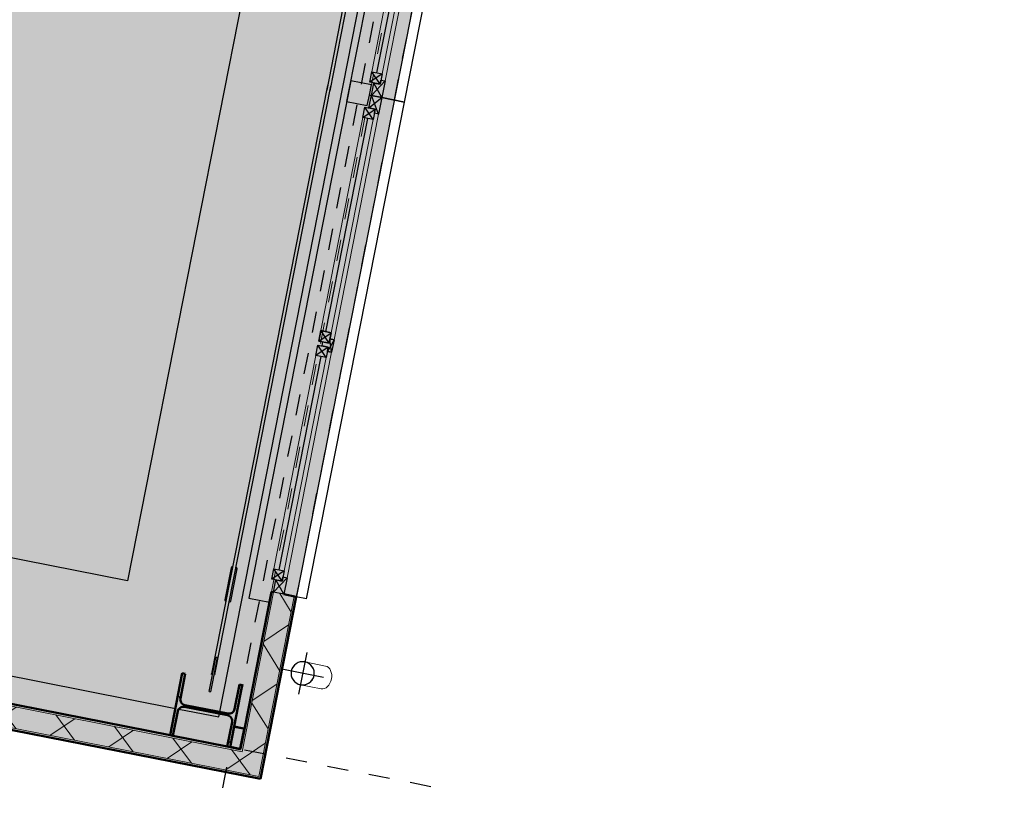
# Model space of a CAD drawing. Header units: centimetres. Extents: x 6595800.1 to 6595847.5, y 5799379.1 to 5799450.9.
# Tile 3 of 5: x 6595832.8 to 6595837.4, y 5799385.1 to 5799388.8. Entities that reach past the tile are written whole.
import ezdxf

# ---------------------------------------------------------------- set-up
doc = ezdxf.new("R2010")
doc.units = ezdxf.units.CM
doc.linetypes.add('Linia osi', pattern=[14, 6, -3, 2, -3])
doc.linetypes.add('Ponad', pattern=[4, 2, -2])
for name, color, linetype, lineweight in [('A-GENM', 13, 'Continuous', 25), ('A-GLAZ', 151, 'Continuous', 25), ('A-GLAZ-SILL', 1, 'Continuous', 25), ('A-WALL', 113, 'Continuous', 25), ('A-WALL-PATT', 111, 'Continuous', 50), ('AR - Proj obiekty', 7, 'Continuous', 25), ('S-BEAM', 12, 'Continuous', 25), ('S-COLS', 52, 'Continuous', 25), ('S-GRID', 1, 'Continuous', 20)]:
    doc.layers.add(name, color=color, linetype=linetype, lineweight=lineweight)
doc.layers.add('AR - Półcień', color=40, linetype='Continuous', transparency=0.7)
doc.layers.add('AR- OPISY', color=4, linetype='Continuous')
pattern_1 = [(45, (-5275.242982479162, 8911.764920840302), (-141.4213562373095, 141.4213562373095), []), (135, (-5275.242982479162, 8911.764920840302), (-141.4213562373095, -141.4213562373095), [])]

# ---------------------------------------------------------------- blocks, each defined once
blk = doc.blocks.new('hala - roz')
at = {"layer": 'AR - Półcień'}
h = blk.add_hatch(color=256, dxfattribs=at)
h.dxf.hatch_style = 1
h.paths.add_polyline_path([(-19.33387874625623, 2.995757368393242), (-0.869802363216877, -0.643936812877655), (-2.384401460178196, -15.49897802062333), (3.305047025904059, -16.07600459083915), (-3.864055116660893, -52.4446781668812), (-19.75692199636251, -49.31182852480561), (-17.43610676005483, -37.53839161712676), (-26.95424120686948, -35.66214837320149)])
at = {"layer": 'AR - Proj obiekty', "const_width": 0.8}
blk.add_lwpolyline([(-19.64896613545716, 3.465565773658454), (-0.4349011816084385, -0.3219684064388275), (-1.945869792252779, -15.14140215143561), (3.782453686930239, -15.72237144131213), (-3.548967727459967, -52.91448657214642), (-20.22673040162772, -49.62691591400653), (-17.90591516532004, -37.85347900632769), (-27.4240496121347, -35.97723576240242)], close=True, dxfattribs=at)
at = {"layer": 'AR - Proj obiekty'}
for points in [[(-19.96405352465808, 3.935374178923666), (0, 0), (-1.507338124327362, -14.7838262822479), (4.259860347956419, -15.36873829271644), (-3.233880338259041, -53.38429497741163), (-20.69653880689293, -49.94200330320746), (-18.37572357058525, -38.16856639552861), (-27.89385801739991, -36.29232315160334)], [(-19.33387874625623, 2.995757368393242), (-0.869802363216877, -0.643936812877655), (-2.384401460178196, -15.49897802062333), (3.305047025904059, -16.07600459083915), (-3.864055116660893, -52.4446781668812), (-19.75692199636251, -49.31182852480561), (-17.43610676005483, -37.53839161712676), (-26.95424120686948, -35.66214837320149)]]:
    blk.add_lwpolyline(points, close=True, dxfattribs=at)
blk = doc.blocks.new('1-2 - 240x150-V3-Parter Kopia 1')
at = {"layer": 'A-GLAZ', "linetype": 'Ponad', "lineweight": 20}
for p, q in [((-1200.000000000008, 60.00000000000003), (1199.999999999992, 60.00000000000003)), ((-1200.000000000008, -59.99999999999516), (1199.999999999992, -59.99999999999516))]:
    blk.add_line(p, q, dxfattribs=at)
at = {"layer": 'A-GLAZ'}
for p, q in [((-1200.000000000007, -9.73497549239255e-10), (-1139.999999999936, 49.99999999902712)), ((-1200.000000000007, 49.99999999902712), (-1120.000000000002, -9.734890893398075e-10)), ((-1200.000000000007, -9.73497549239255e-10), (-1200.000000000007, 49.99999999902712)), ((-1200.000000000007, 49.99999999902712), (-1139.999999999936, 49.99999999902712)), ((-1199.999999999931, 49.99999999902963), (-1139.999999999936, 49.99999999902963)), ((-1199.99999999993, -9.608415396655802e-10), (-1199.999999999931, 49.99999999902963)), ((-1089.999999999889, 19.9999999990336), (-1139.999999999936, 69.99999999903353)), ((-1139.999999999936, 19.9999999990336), (-1089.999999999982, 69.99999999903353)), ((-1139.999999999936, 19.9999999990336), (-1139.999999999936, 69.99999999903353)), ((-1139.999999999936, 69.99999999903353), (-1089.999999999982, 69.99999999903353)), ((-1139.999999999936, 19.99999999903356), (-1139.999999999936, 69.99999999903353)), ((-1139.999999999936, 69.99999999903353), (-1089.999999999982, 69.99999999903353)), ((-1139.999999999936, 49.99999999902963), (-1139.999999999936, 19.99999999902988)), ((-1089.999999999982, 69.99999999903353), (-1089.999999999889, 19.9999999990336)), ((-1089.999999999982, 69.99999999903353), (-1089.999999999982, 19.99999999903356)), ((-10.00000000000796, 19.99999999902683), (-60.00000000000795, 69.99999999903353)), ((-60.00000000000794, 19.99999999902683), (-10.00000000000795, 69.99999999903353)), ((-60.00000000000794, 19.99999999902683), (-60.00000000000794, 69.99999999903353)), ((-60.00000000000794, 69.99999999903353), (-10.00000000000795, 69.99999999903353)), ((-60.00000000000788, 19.99999999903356), (-60.00000000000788, 69.99999999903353)), ((-60.00000000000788, 69.99999999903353), (-10.00000000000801, 69.99999999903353)), ((-10.00000000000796, 69.99999999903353), (-10.00000000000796, 19.99999999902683)), ((-10.00000000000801, 69.99999999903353), (-10.00000000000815, 19.99999999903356)), ((-10.00000000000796, 49.99999999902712), (9.99999999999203, 49.99999999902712)), ((-10.00000000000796, 49.99999999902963), (9.99999999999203, 49.99999999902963)), ((-10.00000000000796, 19.99999999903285), (-10.00000000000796, 49.99999999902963)), ((9.99999999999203, 19.99999999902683), (59.99999999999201, 69.99999999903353)), ((9.99999999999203, 69.99999999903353), (59.99999999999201, 19.99999999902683)), ((59.99999999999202, 69.99999999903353), (9.999999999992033, 69.99999999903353)), ((9.99999999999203, 69.99999999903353), (9.99999999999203, 19.99999999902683)), ((9.999999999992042, 19.99999999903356), (9.999999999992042, 69.99999999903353)), ((9.999999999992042, 69.99999999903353), (59.99999999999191, 69.99999999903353)), ((9.99999999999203, 49.99999999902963), (9.999999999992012, 19.99999999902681)), ((59.99999999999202, 19.99999999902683), (59.99999999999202, 69.99999999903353)), ((59.99999999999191, 69.99999999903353), (59.99999999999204, 19.99999999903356)), ((1090.000000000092, 19.9999999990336), (1140.000000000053, 69.99999999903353)), ((1090.000000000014, 69.99999999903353), (1140.000000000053, 19.9999999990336)), ((1090.000000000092, 19.9999999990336), (1090.000000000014, 69.99999999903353)), ((1090.000000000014, 69.99999999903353), (1140.000000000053, 69.99999999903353)), ((1090.000000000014, 19.99999999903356), (1090.000000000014, 69.99999999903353)), ((1090.000000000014, 69.99999999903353), (1140.000000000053, 69.99999999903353)), ((1119.999999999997, -9.73497549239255e-10), (1199.999999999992, 49.99999999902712)), ((1140.000000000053, 69.99999999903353), (1140.000000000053, 19.9999999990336)), ((1140.000000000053, 69.99999999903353), (1140.000000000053, 19.99999999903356)), ((1140.000000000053, 49.99999999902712), (1199.999999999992, -9.735060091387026e-10)), ((1140.000000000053, 49.99999999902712), (1199.999999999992, 49.99999999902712)), ((1139.999999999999, 49.99999999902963), (1199.999999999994, 49.99999999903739)), ((1139.999999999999, 19.99999999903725), (1139.999999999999, 49.99999999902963)), ((1199.999999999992, 49.99999999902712), (1199.999999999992, -9.73497549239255e-10)), ((1199.999999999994, 49.99999999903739), (1199.999999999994, -9.608415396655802e-10)), ((-1089.999999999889, 19.9999999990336), (-1139.999999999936, 19.9999999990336)), ((-1089.999999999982, 19.99999999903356), (-1139.999999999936, 19.99999999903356)), ((-1139.999999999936, 19.99999999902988), (-1119.999999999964, 19.99999999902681)), ((-1120.000000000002, 19.9999999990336), (-1120.000000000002, -9.73497549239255e-10)), ((-1119.999999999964, 19.99999999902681), (-1119.999999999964, -9.683539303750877e-10)), ((-1089.999999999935, 44.99999999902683), (-60.00000000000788, 44.99999999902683)), ((-10.00000000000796, 19.99999999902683), (-60.00000000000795, 19.99999999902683)), ((-10.00000000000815, 19.99999999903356), (-60.00000000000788, 19.99999999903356)), ((29.99999999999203, -9.608415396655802e-10), (-30.00000000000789, 19.99999999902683)), ((-30.00000000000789, -9.608415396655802e-10), (29.99999999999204, 19.99999999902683)), ((-30.00000000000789, 19.99999999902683), (-30.00000000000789, -9.608415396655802e-10)), ((-30.00000000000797, 19.99999999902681), (-10.00000000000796, 19.99999999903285)), ((-30.00000000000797, -9.608415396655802e-10), (-30.00000000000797, 19.99999999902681)), ((9.99999999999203, 19.99999999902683), (59.99999999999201, 19.99999999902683)), ((59.99999999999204, 19.99999999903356), (9.999999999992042, 19.99999999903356)), ((9.999999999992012, 19.99999999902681), (29.99999999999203, 19.99999999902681)), ((29.99999999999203, -9.608415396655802e-10), (29.99999999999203, 19.99999999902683)), ((29.99999999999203, 19.99999999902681), (29.99999999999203, -9.608415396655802e-10)), ((59.99999999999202, 44.9999999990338), (1090.000000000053, 44.9999999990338)), ((1140.000000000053, 19.9999999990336), (1090.000000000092, 19.9999999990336)), ((1140.000000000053, 19.99999999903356), (1090.000000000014, 19.99999999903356)), ((1119.999999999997, -9.73497549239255e-10), (1119.999999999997, 19.9999999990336)), ((1120.000000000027, -9.611122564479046e-10), (1120.000000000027, 19.99999999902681)), ((1120.000000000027, 19.99999999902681), (1139.999999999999, 19.99999999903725)), ((-1120.000000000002, -9.73497549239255e-10), (-1200.000000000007, -9.73497549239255e-10)), ((-1119.999999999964, -9.683539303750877e-10), (-1199.99999999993, -9.608415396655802e-10)), ((29.99999999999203, -9.608415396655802e-10), (-30.00000000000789, -9.608415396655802e-10)), ((29.99999999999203, -9.608415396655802e-10), (-30.00000000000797, -9.608415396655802e-10)), ((1199.999999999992, -9.73497549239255e-10), (1119.999999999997, -9.73497549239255e-10)), ((1199.999999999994, -9.608415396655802e-10), (1120.000000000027, -9.611122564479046e-10))]:
    blk.add_line(p, q, dxfattribs=at)
at = {"layer": 'A-GLAZ', "lineweight": 20}
for p, q in [((-60.00000000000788, 69.99999999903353), (-1089.999999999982, 69.99999999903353)), ((1090.000000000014, 69.99999999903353), (59.99999999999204, 69.99999999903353)), ((-1089.999999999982, 19.99999999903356), (-60.00000000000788, 19.99999999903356)), ((59.99999999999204, 19.99999999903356), (1090.000000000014, 19.99999999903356)), ((-1119.999999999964, -9.683539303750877e-10), (-30.00000000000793, -9.608415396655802e-10)), ((29.9999999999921, -9.608415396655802e-10), (1120.000000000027, -9.611122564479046e-10))]:
    blk.add_line(p, q, dxfattribs=at)
at = {"layer": 'A-GLAZ-SILL'}
for p, q in [((1249.999999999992, 159.9999999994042), (-1250.000000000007, 159.9999999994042)), ((-1250.000000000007, 159.9999999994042), (-1250.000000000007, 60)), ((1249.999999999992, 60), (1249.999999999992, 159.9999999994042)), ((1199.999999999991, 49.99999999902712), (1199.999999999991, 60)), ((1199.999999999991, 60), (1249.999999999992, 60)), ((1199.999999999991, -9.680079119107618e-10), (1199.999999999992, -110.0000000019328)), ((-1200.000000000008, -110.0000000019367), (-1200.000000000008, -59.99999999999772)), ((-1200.000000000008, -110.0000000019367), (1199.999999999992, -110.0000000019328))]:
    blk.add_line(p, q, dxfattribs=at)
blk = doc.blocks.new('1-2 - 240x150-1959859-Parter Kopia 1')
at = {"layer": 'A-GLAZ', "linetype": 'Ponad', "lineweight": 20}
for p, q in [((-1200.000000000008, 60.00000000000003), (1199.999999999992, 60.00000000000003)), ((-1200.000000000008, -59.99999999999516), (1199.999999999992, -59.99999999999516))]:
    blk.add_line(p, q, dxfattribs=at)
at = {"layer": 'A-GLAZ'}
for p, q in [((-1200.000000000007, -9.73497549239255e-10), (-1139.999999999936, 49.99999999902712)), ((-1200.000000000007, 49.99999999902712), (-1120.000000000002, -9.734890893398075e-10)), ((-1200.000000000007, -9.73497549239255e-10), (-1200.000000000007, 49.99999999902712)), ((-1200.000000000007, 49.99999999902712), (-1139.999999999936, 49.99999999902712)), ((-1199.999999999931, 49.99999999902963), (-1139.999999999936, 49.99999999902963)), ((-1199.99999999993, -9.608415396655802e-10), (-1199.999999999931, 49.99999999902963)), ((-1089.999999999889, 19.9999999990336), (-1139.999999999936, 69.99999999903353)), ((-1139.999999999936, 19.9999999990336), (-1089.999999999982, 69.99999999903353)), ((-1139.999999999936, 19.9999999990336), (-1139.999999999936, 69.99999999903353)), ((-1139.999999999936, 69.99999999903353), (-1089.999999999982, 69.99999999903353)), ((-1139.999999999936, 19.99999999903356), (-1139.999999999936, 69.99999999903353)), ((-1139.999999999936, 69.99999999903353), (-1089.999999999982, 69.99999999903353)), ((-1139.999999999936, 49.99999999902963), (-1139.999999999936, 19.99999999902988)), ((-1089.999999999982, 69.99999999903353), (-1089.999999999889, 19.9999999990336)), ((-1089.999999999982, 69.99999999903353), (-1089.999999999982, 19.99999999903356)), ((-10.00000000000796, 19.99999999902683), (-60.00000000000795, 69.99999999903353)), ((-60.00000000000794, 19.99999999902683), (-10.00000000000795, 69.99999999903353)), ((-60.00000000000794, 19.99999999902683), (-60.00000000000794, 69.99999999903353)), ((-60.00000000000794, 69.99999999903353), (-10.00000000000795, 69.99999999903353)), ((-60.00000000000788, 19.99999999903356), (-60.00000000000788, 69.99999999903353)), ((-60.00000000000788, 69.99999999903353), (-10.00000000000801, 69.99999999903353)), ((-10.00000000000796, 69.99999999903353), (-10.00000000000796, 19.99999999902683)), ((-10.00000000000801, 69.99999999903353), (-10.00000000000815, 19.99999999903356)), ((-10.00000000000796, 49.99999999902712), (9.99999999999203, 49.99999999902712)), ((-10.00000000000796, 49.99999999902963), (9.99999999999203, 49.99999999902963)), ((-10.00000000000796, 19.99999999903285), (-10.00000000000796, 49.99999999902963)), ((9.99999999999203, 19.99999999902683), (59.99999999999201, 69.99999999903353)), ((9.99999999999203, 69.99999999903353), (59.99999999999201, 19.99999999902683)), ((59.99999999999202, 69.99999999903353), (9.999999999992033, 69.99999999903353)), ((9.99999999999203, 69.99999999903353), (9.99999999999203, 19.99999999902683)), ((9.999999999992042, 19.99999999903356), (9.999999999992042, 69.99999999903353)), ((9.999999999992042, 69.99999999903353), (59.99999999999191, 69.99999999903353)), ((9.99999999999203, 49.99999999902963), (9.999999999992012, 19.99999999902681)), ((59.99999999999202, 19.99999999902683), (59.99999999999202, 69.99999999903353)), ((59.99999999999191, 69.99999999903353), (59.99999999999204, 19.99999999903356)), ((1090.000000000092, 19.9999999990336), (1140.000000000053, 69.99999999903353)), ((1090.000000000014, 69.99999999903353), (1140.000000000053, 19.9999999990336)), ((1090.000000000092, 19.9999999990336), (1090.000000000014, 69.99999999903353)), ((1090.000000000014, 69.99999999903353), (1140.000000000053, 69.99999999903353)), ((1090.000000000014, 19.99999999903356), (1090.000000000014, 69.99999999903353)), ((1090.000000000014, 69.99999999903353), (1140.000000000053, 69.99999999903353)), ((1119.999999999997, -9.73497549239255e-10), (1199.999999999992, 49.99999999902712)), ((1140.000000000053, 69.99999999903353), (1140.000000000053, 19.9999999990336)), ((1140.000000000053, 69.99999999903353), (1140.000000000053, 19.99999999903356)), ((1140.000000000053, 49.99999999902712), (1199.999999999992, -9.735060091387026e-10)), ((1140.000000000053, 49.99999999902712), (1199.999999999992, 49.99999999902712)), ((1139.999999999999, 49.99999999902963), (1199.999999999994, 49.99999999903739)), ((1139.999999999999, 19.99999999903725), (1139.999999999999, 49.99999999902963)), ((1199.999999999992, 49.99999999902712), (1199.999999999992, -9.73497549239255e-10)), ((1199.999999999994, 49.99999999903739), (1199.999999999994, -9.608415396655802e-10)), ((-1089.999999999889, 19.9999999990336), (-1139.999999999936, 19.9999999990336)), ((-1089.999999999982, 19.99999999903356), (-1139.999999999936, 19.99999999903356)), ((-1139.999999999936, 19.99999999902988), (-1119.999999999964, 19.99999999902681)), ((-1120.000000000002, 19.9999999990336), (-1120.000000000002, -9.73497549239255e-10)), ((-1119.999999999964, 19.99999999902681), (-1119.999999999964, -9.683539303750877e-10)), ((-1089.999999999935, 44.99999999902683), (-60.00000000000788, 44.99999999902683)), ((-10.00000000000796, 19.99999999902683), (-60.00000000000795, 19.99999999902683)), ((-10.00000000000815, 19.99999999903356), (-60.00000000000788, 19.99999999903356)), ((29.99999999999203, -9.608415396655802e-10), (-30.00000000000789, 19.99999999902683)), ((-30.00000000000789, -9.608415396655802e-10), (29.99999999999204, 19.99999999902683)), ((-30.00000000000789, 19.99999999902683), (-30.00000000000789, -9.608415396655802e-10)), ((-30.00000000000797, 19.99999999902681), (-10.00000000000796, 19.99999999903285)), ((-30.00000000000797, -9.608415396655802e-10), (-30.00000000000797, 19.99999999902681)), ((9.99999999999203, 19.99999999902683), (59.99999999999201, 19.99999999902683)), ((59.99999999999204, 19.99999999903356), (9.999999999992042, 19.99999999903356)), ((9.999999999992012, 19.99999999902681), (29.99999999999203, 19.99999999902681)), ((29.99999999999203, -9.608415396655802e-10), (29.99999999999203, 19.99999999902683)), ((29.99999999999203, 19.99999999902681), (29.99999999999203, -9.608415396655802e-10)), ((59.99999999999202, 44.9999999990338), (1090.000000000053, 44.9999999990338)), ((1140.000000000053, 19.9999999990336), (1090.000000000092, 19.9999999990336)), ((1140.000000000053, 19.99999999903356), (1090.000000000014, 19.99999999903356)), ((1119.999999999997, -9.73497549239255e-10), (1119.999999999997, 19.9999999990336)), ((1120.000000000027, -9.611122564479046e-10), (1120.000000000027, 19.99999999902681)), ((1120.000000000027, 19.99999999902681), (1139.999999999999, 19.99999999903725)), ((-1120.000000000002, -9.73497549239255e-10), (-1200.000000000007, -9.73497549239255e-10)), ((-1119.999999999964, -9.683539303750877e-10), (-1199.99999999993, -9.608415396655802e-10)), ((29.99999999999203, -9.608415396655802e-10), (-30.00000000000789, -9.608415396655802e-10)), ((29.99999999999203, -9.608415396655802e-10), (-30.00000000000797, -9.608415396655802e-10)), ((1199.999999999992, -9.73497549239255e-10), (1119.999999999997, -9.73497549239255e-10)), ((1199.999999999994, -9.608415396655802e-10), (1120.000000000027, -9.611122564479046e-10))]:
    blk.add_line(p, q, dxfattribs=at)
at = {"layer": 'A-GLAZ', "lineweight": 20}
for p, q in [((-60.00000000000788, 69.99999999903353), (-1089.999999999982, 69.99999999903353)), ((1090.000000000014, 69.99999999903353), (59.99999999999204, 69.99999999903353)), ((-1089.999999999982, 19.99999999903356), (-60.00000000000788, 19.99999999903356)), ((59.99999999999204, 19.99999999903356), (1090.000000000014, 19.99999999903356)), ((-1119.999999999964, -9.683539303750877e-10), (-30.00000000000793, -9.608415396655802e-10)), ((29.9999999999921, -9.608415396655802e-10), (1120.000000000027, -9.611122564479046e-10))]:
    blk.add_line(p, q, dxfattribs=at)
at = {"layer": 'A-GLAZ-SILL'}
for p, q in [((1249.999999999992, 159.9999999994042), (-1250.000000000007, 159.9999999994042)), ((-1250.000000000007, 159.9999999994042), (-1250.000000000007, 60)), ((1249.999999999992, 60), (1249.999999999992, 159.9999999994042)), ((-1250.000000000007, 60), (-1200.000000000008, 60)), ((-1200.000000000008, 60), (-1200.000000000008, 49.99999999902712)), ((-1200.000000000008, -110.0000000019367), (-1200.000000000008, -9.71907088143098e-10)), ((1199.999999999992, -59.99999999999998), (1199.999999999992, -110.0000000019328)), ((-1200.000000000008, -110.0000000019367), (1199.999999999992, -110.0000000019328))]:
    blk.add_line(p, q, dxfattribs=at)
blk = doc.blocks.new('Rura spustowa- ściana - 110-1959860-Parter Kopia 1')
at = {"layer": 'A-GENM', "lineweight": 20}
for p, q in [((69.99999999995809, 260.0000000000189), (69.99999999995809, 160.0000000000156)), ((179.9999999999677, 160.0000000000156), (179.9999999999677, 260.0000000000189))]:
    blk.add_line(p, q, dxfattribs=at)
at = {"layer": 'A-GENM'}
for p, q in [((124.9999999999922, 259.9999999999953), (124.9999999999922, 59.99999999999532)), ((24.9999999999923, 159.9999999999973), (224.9999999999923, 159.9999999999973))]:
    blk.add_line(p, q, dxfattribs=at)
for centre, radius, start, end in [((124.9999999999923, 159.999999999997), 54.99999999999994, 2.544443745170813e-14, 179.9999999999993), ((124.9999999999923, 159.9999999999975), 54.99999999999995, 180.0000000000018, 359.9999999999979)]:
    blk.add_arc(centre, radius, start, end, dxfattribs=at)
at = {"layer": 'A-GENM', "lineweight": 20}
for centre, radius, start, end in [((124.9999999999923, 159.9999999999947), 55.00000000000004, 5.470554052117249e-13, 179.9999999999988), ((124.9999999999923, 159.9999999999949), 55.00000000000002, 179.9999999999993, 0)]:
    blk.add_arc(centre, radius, start, end, dxfattribs=at)
blk.add_ellipse((124.9999999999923, 259.9999999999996), major_axis=(-55, 1.987670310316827e-13), ratio=0.7071067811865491, start_param=3.141592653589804, end_param=6.283185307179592, dxfattribs=at)
for points, knots in [([(76.04497045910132, 185.0660094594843), (76.46564988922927, 185.888430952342), (78.05413331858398, 188.8099270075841), (81.24096059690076, 193.5753767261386), (85.35998053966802, 198.2753013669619), (88.17822537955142, 200.8802191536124), (89.26910154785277, 201.8122168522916)], [0.1506351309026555, 0.1506351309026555, 0.1506351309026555, 0.1506351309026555, 0.1666666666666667, 0.2083333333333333, 0.25, 0.2749108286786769, 0.2749108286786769, 0.2749108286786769, 0.2749108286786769]), ([(92.46567998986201, 204.3447717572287), (94.0822934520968, 205.5309558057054), (99.78791031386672, 209.2570044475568), (106.5476184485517, 212.0571038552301), (111.6343644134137, 213.3531515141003), (112.0710853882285, 213.4587255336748)], [0.2985188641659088, 0.2985188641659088, 0.2985188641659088, 0.2985188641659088, 0.3333333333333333, 0.4166666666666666, 0.4244677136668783, 0.4244677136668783, 0.4244677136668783, 0.4244677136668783]), ([(137.9289146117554, 213.458725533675), (138.3656355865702, 213.3531515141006), (143.4523815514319, 212.0571038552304), (150.2120896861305, 209.2570044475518), (155.9177065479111, 205.5309558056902), (157.5343200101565, 204.3447717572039)], [0.5755322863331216, 0.5755322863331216, 0.5755322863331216, 0.5755322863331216, 0.5833333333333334, 0.6666666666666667, 0.701481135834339, 0.701481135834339, 0.701481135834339, 0.701481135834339]), ([(160.7308984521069, 201.812216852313), (161.8217746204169, 200.8802191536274), (164.640019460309, 198.2753013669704), (168.7590394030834, 193.5753767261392), (171.9458666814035, 188.8099270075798), (173.5343501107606, 185.8884309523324), (173.9550295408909, 185.0660094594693)], [0.7250891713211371, 0.7250891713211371, 0.7250891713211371, 0.7250891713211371, 0.75, 0.7916666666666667, 0.8333333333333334, 0.8493648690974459, 0.8493648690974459, 0.8493648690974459, 0.8493648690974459]), ([(69.99999999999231, 159.999999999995), (69.99999999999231, 164.8310075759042), (70.98391087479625, 172.2693127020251), (73.44860556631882, 179.3478592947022), (74.5092964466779, 181.805079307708)], [0, 0, 0, 0, 0.08333333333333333, 0.1297811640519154, 0.1297811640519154, 0.1297811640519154, 0.1297811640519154]), ([(74.50929644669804, 138.1949206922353), (73.44860556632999, 140.6521407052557), (70.98391087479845, 147.7306872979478), (69.99999999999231, 155.1689924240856), (69.99999999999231, 159.9999999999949)], [0.870218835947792, 0.870218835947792, 0.870218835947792, 0.870218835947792, 0.9166666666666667, 1, 1, 1, 1]), ([(175.4907035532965, 181.8050793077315), (176.55139443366, 179.3478592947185), (179.016089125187, 172.269312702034), (179.9999999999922, 164.8310075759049), (179.9999999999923, 159.9999999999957)], [0.8702188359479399, 0.8702188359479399, 0.8702188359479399, 0.8702188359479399, 0.9166666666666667, 1, 1, 1, 1]), ([(179.9999999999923, 159.9999999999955), (179.9999999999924, 155.1689924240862), (179.0160891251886, 147.7306872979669), (176.5513944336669, 140.6521407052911), (175.4907035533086, 138.1949206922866)], [0, 0, 0, 0, 0.08333333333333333, 0.1297811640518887, 0.1297811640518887, 0.1297811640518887, 0.1297811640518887]), ([(89.26910154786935, 118.1877831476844), (88.1782253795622, 119.1197808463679), (85.35998053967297, 121.7246986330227), (81.240960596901, 126.4246232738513), (78.05413331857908, 131.1900729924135), (76.46564988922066, 134.111569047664), (76.04497045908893, 134.9339905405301)], [0.7250891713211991, 0.7250891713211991, 0.7250891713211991, 0.7250891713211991, 0.75, 0.7916666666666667, 0.8333333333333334, 0.8493648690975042, 0.8493648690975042, 0.8493648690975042, 0.8493648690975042]), ([(112.0710853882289, 106.5412744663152), (111.6343644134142, 106.6468484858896), (106.5476184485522, 107.9428961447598), (99.78791031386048, 110.7429955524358), (94.08229345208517, 114.4690441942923), (92.46567998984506, 115.6552282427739)], [0.5755322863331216, 0.5755322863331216, 0.5755322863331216, 0.5755322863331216, 0.5833333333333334, 0.6666666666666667, 0.7014811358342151, 0.7014811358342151, 0.7014811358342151, 0.7014811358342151]), ([(157.5343200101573, 115.655228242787), (155.9177065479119, 114.4690441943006), (150.2120896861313, 110.7429955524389), (143.4523815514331, 107.9428961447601), (138.3656355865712, 106.6468484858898), (137.9289146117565, 106.5412744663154)], [0.2985188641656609, 0.2985188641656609, 0.2985188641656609, 0.2985188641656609, 0.3333333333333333, 0.4166666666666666, 0.4244677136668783, 0.4244677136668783, 0.4244677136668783, 0.4244677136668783]), ([(173.9550295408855, 134.9339905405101), (173.5343501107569, 134.111569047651), (171.9458666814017, 131.1900729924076), (168.7590394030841, 126.4246232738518), (164.6400194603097, 121.7246986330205), (161.8217746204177, 119.1197808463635), (160.7308984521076, 118.1877831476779)], [0.1506351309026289, 0.1506351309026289, 0.1506351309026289, 0.1506351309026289, 0.1666666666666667, 0.2083333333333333, 0.25, 0.2749108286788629, 0.2749108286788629, 0.2749108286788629, 0.2749108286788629])]:
    blk.add_open_spline(points, degree=3, knots=knots, dxfattribs=at)
for points in [[(114.4705535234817, 213.9822827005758), (117.9369467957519, 214.657917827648), (124.9999999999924, 215.3420821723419), (132.0630532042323, 214.6579178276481), (135.5294464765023, 213.982282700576)], [(135.5294464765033, 106.0177172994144), (132.0630532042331, 105.3420821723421), (124.9999999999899, 104.657917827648), (117.9369467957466, 105.3420821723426), (114.4705535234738, 106.0177172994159)]]:
    blk.add_open_spline(points, degree=3, dxfattribs=at)
blk = doc.blocks.new('Słup HE-A - HEA300-V13-Parter Kopia 1')
at = {"layer": 'S-COLS', "lineweight": 20}
h = blk.add_hatch(dxfattribs=at)
h.set_pattern_fill('FP_25', color=256, style=0, pattern_type=2)
h.set_pattern_definition([(45, (-29082.64, -9349.813), (-251.4471713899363, 251.4471713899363), []), (45, (-29082.64, -8968.813), (-251.4471713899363, 251.4471713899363), [])])
h.paths.add_polyline_path([(86.99568334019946, -144.9999999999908), (150.0000000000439, -144.9999999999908), (150.0000000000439, -130.9999999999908), (31.25000000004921, -130.9999999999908), (17.75000000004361, -127.38268590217), (7.867314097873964, -117.4999999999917), (4.25000000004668, -103.9999999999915), (4.25000000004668, 104.0000000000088), (7.867314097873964, 117.500000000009), (17.75000000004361, 127.3826859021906), (31.25000000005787, 131.0000000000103), (150.0000000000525, 131.0000000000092), (150.0000000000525, 145.0000000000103), (-149.9999999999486, 145.0000000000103), (-149.9999999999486, 131.0000000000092), (-31.24999999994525, 131.0000000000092), (-17.74999999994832, 127.3826859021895), (-7.867314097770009, 117.500000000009), (-4.249999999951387, 104.0000000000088), (-4.249999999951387, -103.9999999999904), (-7.867314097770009, -117.4999999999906), (-17.74999999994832, -127.3826859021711), (-31.24999999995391, -130.9999999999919), (-149.9999999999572, -130.9999999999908), (-149.9999999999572, -144.9999999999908)], flags=0)
at = {"layer": 'S-COLS', "lineweight": 50}
for p, q in [((149.9999999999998, 145), (-150.0000000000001, 145)), ((-150.0000000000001, 145), (-150.0000000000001, 131)), ((149.9999999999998, 131), (149.9999999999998, 145)), ((-150.0000000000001, 131), (-31.25000000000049, 131)), ((-4.25000000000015, 104), (-4.250000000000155, -103.9999999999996)), ((4.249999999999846, -103.9999999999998), (4.249999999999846, 103.9999999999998)), ((31.2499999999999, 131), (149.9999999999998, 131)), ((-31.2500000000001, -130.9999999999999), (-150.0000000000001, -130.9999999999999)), ((-150.0000000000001, -130.9999999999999), (-150.0000000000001, -144.9999999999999)), ((149.9999999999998, -130.9999999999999), (31.25000000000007, -130.9999999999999)), ((149.9999999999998, -144.9999999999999), (149.9999999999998, -130.9999999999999)), ((-150.0000000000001, -144.9999999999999), (149.9999999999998, -144.9999999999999))]:
    blk.add_line(p, q, dxfattribs=at)
for centre, radius, start, end in [((-31.25000000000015, 104), 27.00000000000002, 3.307776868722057e-13, 90.00000000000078), ((31.24999999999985, 104), 26.99999999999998, 90.00000000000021, 180.0000000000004), ((-31.25000000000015, -103.9999999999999), 26.99999999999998, 270.0000000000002, 8.269442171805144e-13), ((31.24999999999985, -103.9999999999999), 27.00000000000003, 180.0000000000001, 270.0000000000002)]:
    blk.add_arc(centre, radius, start, end, dxfattribs=at)
blk = doc.blocks.new('Cienkościenne - Ceowniki - Słup - C100x50x3-V14-Parter Kopia 1')
at = {"layer": 'S-COLS', "lineweight": 20}
h = blk.add_hatch(dxfattribs=at)
h.set_pattern_fill('FP_29', color=256, style=0, pattern_type=2)
h.set_pattern_definition([(225, (29232.64, 9544.813), (251.4471713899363, -251.4471713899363), []), (225, (29232.64, 9163.813), (251.4471713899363, -251.4471713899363), [])])
h.paths.add_polyline_path([(98.7999999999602, 49.9999999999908), (98.7999999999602, 2.774999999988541), (99.99999999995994, 2.774999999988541), (99.99999999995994, 49.9999999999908)], flags=0)
h.paths.add_polyline_path([(1.199999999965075, 49.99999999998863), (-3.465174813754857e-11, 49.99999999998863), (-3.465174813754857e-11, 2.774999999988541), (1.199999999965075, 2.774999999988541)], flags=0)
h.paths.add_polyline_path([(2.774999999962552, 1.199999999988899), (2.774999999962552, -1.191153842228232e-11), (97.22499999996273, -1.191153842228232e-11), (97.22499999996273, 1.199999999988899)], flags=0)
at = {"layer": 'S-COLS', "lineweight": 50}
for p, q in [((1.199999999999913, 50.00000000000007), (-8.459899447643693e-14, 50.00000000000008)), ((-8.459899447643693e-14, 50.00000000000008), (-1.491057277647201e-13, 2.775000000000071)), ((1.199999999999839, 2.775000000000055), (1.199999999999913, 50.00000000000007)), ((99.99999999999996, 50.00000000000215), (98.79999999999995, 50.00000000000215)), ((98.79999999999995, 50.00000000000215), (98.79999999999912, 2.775000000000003)), ((99.99999999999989, 2.774999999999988), (99.99999999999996, 50.00000000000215)), ((97.2249999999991, 1.199999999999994), (2.77499999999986, 1.200000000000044)), ((2.774999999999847, 4.758693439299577e-14), (97.22499999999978, -8.777145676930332e-14))]:
    blk.add_line(p, q, dxfattribs=at)
for centre, radius, start, end in [((2.774999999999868, 2.775000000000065), 2.77500000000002, 179.9999999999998, 269.9999999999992), ((2.774999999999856, 2.775000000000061), 1.575000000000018, 180.0000000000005, 269.9999999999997), ((97.2249999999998, 2.77500000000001), 2.775000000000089, 269.9999999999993, 359.9999999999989), ((97.2249999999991, 2.77500000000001), 1.575000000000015, 269.9999999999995, 359.9999999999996)]:
    blk.add_arc(centre, radius, start, end, dxfattribs=at)
blk = doc.blocks.new('Stężenie -1 - Stężenie -1-1979038-Parter Kopia 1')
at = {"layer": 'S-BEAM'}
for p, q in [((23756.60805771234, 9363.812747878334), (23601.17886542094, 9363.812747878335)), ((28909.08578217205, 9357.812747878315), (26065.6122203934, 9357.812747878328)), ((26065.61222039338, 9341.812747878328), (28909.08578217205, 9341.812747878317)), ((28828.03449352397, 9353.285039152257), (28944.60638774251, 9353.285039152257)), ((28828.03449352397, 9353.285039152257), (28828.03449352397, 9346.340456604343)), ((28944.60638774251, 9346.340456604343), (28828.03449352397, 9346.340456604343)), ((28944.60638774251, 9353.285039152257), (28993.32165633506, 9353.285039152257)), ((28993.32165633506, 9346.340456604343), (28944.60638774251, 9346.340456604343)), ((28993.48599947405, 9346.340456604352), (28993.48599947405, 9353.285039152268)), ((23601.17886542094, 9335.812747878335), (23756.60805771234, 9335.812747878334))]:
    blk.add_line(p, q, dxfattribs=at)
for centre, major_axis, ratio, start_param, end_param in [((23601.17886542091, 9349.812747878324), (0, 14), 0.6293203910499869, 2.183159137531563, 3.141592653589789), ((23601.17886542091, 9349.812747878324), (0, 14.0000000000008), 0.6293203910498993, 1.554312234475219e-15, 0.956906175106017), ((23756.60805771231, 9349.812747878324), (0, 14.0000000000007), 0.6293203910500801, 2.182479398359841, 3.141592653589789), ((23756.60805771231, 9349.812747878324), (0, 14), 0.6293203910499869, 1.554312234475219e-15, 0.9569061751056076), ((23756.60805771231, 9349.812747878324), (0, 14.00000000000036), 0.629320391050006, 5.32627913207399, 6.283185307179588), ((23756.60805771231, 9349.812747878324), (0, 14), 0.629320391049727, 3.141592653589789, 4.098498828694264), ((28909.08578217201, 9349.812747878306), (0, 8.000000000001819), 0.6293203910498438, 1.554312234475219e-15, 1.047197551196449), ((28909.08578217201, 9349.812747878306), (0, 7.999999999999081), 0.6293203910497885, 2.094395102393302, 3.141592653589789), ((28909.08578217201, 9349.812747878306), (0, 8.000000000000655), 0.6293203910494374, 5.235987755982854, 6.283185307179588), ((28909.08578217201, 9349.812747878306), (0, 7.999999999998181), 0.62932039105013, 3.141592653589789, 4.18879020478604)]:
    blk.add_ellipse(centre, major_axis=major_axis, ratio=ratio, start_param=start_param, end_param=end_param, dxfattribs=at)
blk = doc.blocks.new('Stężenie -1 - Stężenie -1-1979072-Parter Kopia 1')
at = {"layer": 'S-BEAM'}
for p, q in [((23160.38958045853, 9353.285039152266), (23160.38958045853, 9346.34045660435)), ((23160.55392359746, 9353.285039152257), (23209.26919219, 9353.285039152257)), ((23209.26919219, 9346.340456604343), (23160.55392359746, 9346.340456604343)), ((23209.26919219, 9353.285039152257), (23325.84108640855, 9353.285039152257)), ((23325.84108640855, 9346.340456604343), (23209.26919219, 9346.340456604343)), ((26088.26335953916, 9357.812747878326), (23244.78979776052, 9357.812747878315)), ((23244.78979776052, 9341.812747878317), (26088.26335953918, 9341.812747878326)), ((23325.84108640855, 9346.340456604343), (23325.84108640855, 9353.285039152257)), ((28552.69671451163, 9363.812747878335), (28397.26752222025, 9363.812747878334)), ((28397.26752222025, 9335.812747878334), (28552.69671451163, 9335.812747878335))]:
    blk.add_line(p, q, dxfattribs=at)
for centre, major_axis, ratio, start_param, end_param in [((23244.7897977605, 9349.812747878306), (0, 8.000000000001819), 0.6293203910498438, 1.554312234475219e-15, 1.047197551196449), ((23244.7897977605, 9349.812747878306), (0, 7.999999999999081), 0.6293203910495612, 2.094395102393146, 3.141592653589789), ((23244.7897977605, 9349.812747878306), (0, 8.000000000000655), 0.6293203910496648, 5.235987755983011, 6.283185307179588), ((23244.7897977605, 9349.812747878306), (0, 7.999999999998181), 0.62932039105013, 3.141592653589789, 4.18879020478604), ((28397.26752222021, 9349.812747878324), (0, 14), 0.629320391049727, 1.554312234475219e-15, 0.9569061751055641), ((28397.26752222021, 9349.812747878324), (0, 14.0000000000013), 0.6293203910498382, 2.184686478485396, 3.141592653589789), ((28397.26752222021, 9349.812747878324), (0, 14.00000000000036), 0.6293203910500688, 5.326279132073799, 6.283185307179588), ((28397.26752222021, 9349.812747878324), (0, 14), 0.6293203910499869, 3.141592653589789, 4.100705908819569), ((28552.6967145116, 9349.812747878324), (0, 14), 0.6293203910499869, 5.326279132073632, 6.283185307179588), ((28552.6967145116, 9349.812747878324), (0, 13.99999999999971), 0.6293203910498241, 3.141592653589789, 4.100026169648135)]:
    blk.add_ellipse(centre, major_axis=major_axis, ratio=ratio, start_param=start_param, end_param=end_param, dxfattribs=at)
blk = doc.blocks.new('A$C1f6c32b8')
at = {"layer": 'A-WALL-PATT', "lineweight": 20}
h = blk.add_hatch(dxfattribs=at)
h.set_pattern_fill('FP_6', color=256, style=0, pattern_type=2)
h.set_pattern_definition(pattern_1)
h.paths.add_polyline_path([(23957.39745202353, 18466.57766871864), (23967.39745202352, 18466.57766871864), (23967.39745202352, 18566.57766871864), (23197.39745251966, 18566.57766871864), (23197.39745251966, 18466.57766871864), (23652.0724010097, 18466.57766871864)], flags=0)
h.paths.add_polyline_path([(18321.01624522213, 18466.57766871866), (18397.39745251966, 18466.57766871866), (18397.39745251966, 18566.57766871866), (17197.39745251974, 18566.57766871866), (17197.39745251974, 18466.57766871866), (17836.37477651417, 18466.57766871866)], flags=0)
h.paths.add_polyline_path([(12397.39745251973, 18466.57766871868), (12397.39745251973, 18566.57766871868), (11227.39745251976, 18566.57766871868), (11227.39745251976, 18466.57766871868), (12020.67715201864, 18466.57766871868)], flags=0)
h.paths.add_polyline_path([(6227.397452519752, 18466.5776687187), (6227.397452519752, 18566.5776687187), (5027.397452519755, 18566.5776687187), (5027.397452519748, 18466.5776687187), (5720.338058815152, 18466.5776687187)], flags=0)
h.paths.add_polyline_path([(3997.397452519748, 18466.5776687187), (3997.397452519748, 18566.5776687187), (2597.397452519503, 18566.57766871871), (2597.397452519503, 18466.57766871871), (2812.489246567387, 18466.57766871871)], flags=0)
h.paths.add_polyline_path([(197.3974525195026, 18466.57766871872), (197.3974525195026, 18566.57766871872), (-1102.602547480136, 18566.57766871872), (-1102.602547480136, 18466.57766871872), (-95.35956568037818, 18466.57766871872)], flags=0)
h.paths.add_polyline_path([(-5902.602547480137, 18466.57766871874), (-5902.602547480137, 18566.57766871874), (-7202.602547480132, 18566.57766871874), (-7202.602547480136, 18466.57766871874), (-5911.057190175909, 18466.57766871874)], flags=0)
h.paths.add_polyline_path([(-12002.60254748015, 18466.57766871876), (-12002.60254748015, 18566.57766871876), (-14697.98929828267, 18566.57766871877), (-14697.98929828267, 18466.57766871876), (-12211.3962833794, 18466.57766871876)], flags=0)
h = blk.add_hatch(dxfattribs=at)
h.set_pattern_fill('FP_6', color=256, style=0, pattern_type=2)
h.set_pattern_definition(pattern_1)
h.paths.add_polyline_path([(24067.3974520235, 887.8751101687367), (24067.39745202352, 18566.57766871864), (23967.39745202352, 18566.57766871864), (23967.3974520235, 887.8751101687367)], flags=0)
at = {"layer": 'A-WALL', "lineweight": 50}
for p, q in [((24077.39745202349, 18576.57766871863), (23197.39745251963, 18576.57766871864)), ((23197.39745251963, 18576.57766871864), (23197.39745251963, 18516.5776687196)), ((24077.39745202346, 777.8751101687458), (24077.39745202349, 18576.57766871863)), ((23197.39745251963, 18466.5776687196), (23197.39745251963, 18456.57766871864)), ((23197.39745251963, 18456.57766871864), (23860.1724520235, 18456.57766871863)), ((23954.6224520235, 18456.57766871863), (23957.39745202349, 18456.57766871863)), ((23957.39745202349, 18456.57766871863), (23957.39745202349, 18453.80266871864)), ((23957.39745202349, 18392.57766871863), (23957.39745202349, 18130.57766871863)), ((23957.39745202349, 18116.57766871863), (23957.39745202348, 12652.07766871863))]:
    blk.add_line(p, q, dxfattribs=at)
at = {"layer": 'A-WALL', "lineweight": 20}
for p, q in [((23197.39745251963, 18566.57766871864), (24067.3974520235, 18566.57766871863)), ((24067.3974520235, 18566.57766871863), (24067.39745202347, 787.8751101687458)), ((23197.39745251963, 18466.57766871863), (23967.39745202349, 18466.57766871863)), ((23967.39745202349, 18466.57766871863), (23967.39745202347, 887.8751101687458))]:
    blk.add_line(p, q, dxfattribs=at)
at = {"layer": 'A-WALL'}
for p, q in [((23803.1474520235, 18326.57766871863), (17891.64745202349, 18326.57766871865)), ((23827.39745202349, 18326.57766871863), (23811.64745202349, 18326.57766871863)), ((23827.39745202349, 18133.59209713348), (23827.39745202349, 18326.57766871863)), ((23827.39745202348, 12609.22766871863), (23827.39745202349, 18116.57766871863))]:
    blk.add_line(p, q, dxfattribs=at)
at = {"layer": 'S-GRID', "linetype": 'Linia osi', "lineweight": 25}
for p, q in [((23957.39745202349, 19376.92304388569), (23957.39745202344, -13499.89631856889)), ((-35146.24653506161, 18407.87511016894), (28633.79804631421, 18407.87511016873))]:
    blk.add_line(p, q, dxfattribs=at)
at = {"layer": 'A-GENM', "lineweight": 20}
blk.add_blockref('Rura spustowa- ściana - 110-1959860-Parter Kopia 1', (23422.39745227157, 18516.57766871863), dxfattribs=at)
at = {"layer": 'A-GLAZ', "rotation": 180}
for name, p in [('1-2 - 240x150-1959859-Parter Kopia 1', (19597.39745251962, 18516.57766871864)), ('1-2 - 240x150-V3-Parter Kopia 1', (21997.39745251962, 18516.57766871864))]:
    blk.add_blockref(name, p, dxfattribs=at)
at = {"layer": 'S-BEAM'}
for name in ['Stężenie -1 - Stężenie -1-1979072-Parter Kopia 1', 'Stężenie -1 - Stężenie -1-1979038-Parter Kopia 1']:
    blk.add_blockref(name, (-5275.242982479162, 8911.764920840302), dxfattribs=at)
at = {"layer": 'S-COLS', "rotation": 180}
blk.add_blockref('Cienkościenne - Ceowniki - Słup - C100x50x3-V14-Parter Kopia 1', (23957.39745202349, 18456.57766871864), dxfattribs=at)
at = {"layer": 'S-COLS'}
blk.add_blockref('Słup HE-A - HEA300-V13-Parter Kopia 1', (23807.39745202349, 18261.57766871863), dxfattribs=at)

msp = doc.modelspace()

# ---------------------------------------------------------------- block references
at = {"xscale": 0.0009999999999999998, "yscale": 0.0009999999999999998, "zscale": 0.0009999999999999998, "rotation": 258.8486546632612}
msp.add_blockref('A$C1f6c32b8', (6595820.324209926, 5799412.393074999), dxfattribs=at)
at = {"layer": 'AR- OPISY'}
msp.add_blockref('hala - roz', (6595837.127338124, 5799438.561826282), dxfattribs=at)

doc.saveas('drawing.dxf')
